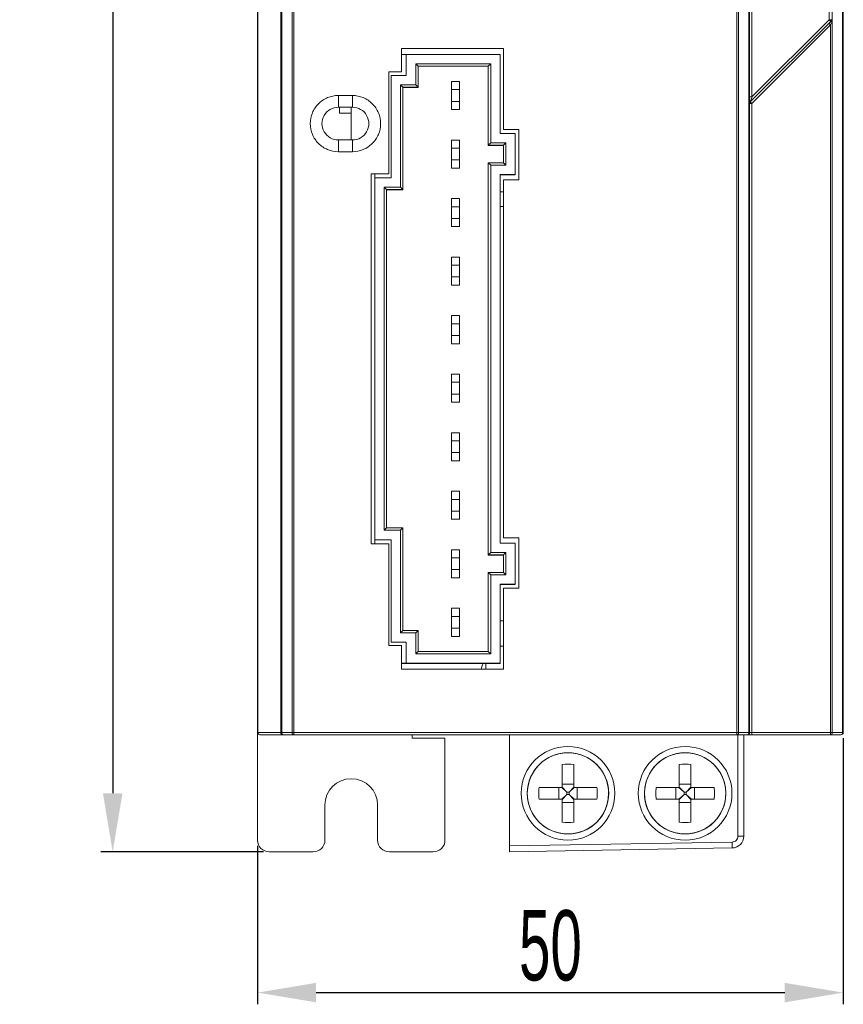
# Model space of a CAD drawing. Header units: millimetres. Extents: x 1111 to 2862, y 128 to 537.
# Tile 3 of 17: x 2380 to 2450, y 231 to 315. Entities that reach past the tile are written whole.
import ezdxf

# ---------------------------------------------------------------- set-up
doc = ezdxf.new("R2010")
doc.units = ezdxf.units.MM
doc.header["$LTSCALE"] = 10
doc.header["$PDMODE"] = 3
doc.header["$PDSIZE"] = 8
doc.layers.get('0').update_dxf_attribs({"linetype": 'CONTINUOUS', "lineweight": 15})
doc.layers.get('Defpoints').update_dxf_attribs({"linetype": 'CONTINUOUS'})
doc.layers.add('标注层', color=7, linetype='CONTINUOUS', lineweight=9)
doc.styles.add('dim', font='txt', dxfattribs={"width": 0.6})
doc.dimstyles.get("Standard").update_dxf_attribs({"dimtxt": 6, "dimasz": 5, "dimexe": 1, "dimexo": 0.5, "dimgap": 1, "dimtad": 1, "dimdec": 1, "dimdsep": 46, "dimtxsty": 'dim', "dimcen": 0, "dimadec": 0, "dimazin": 0, "dimtp": 0.01, "dimtm": 0.01, "dimtfac": 1, "dimtdec": 1, "dimtmove": 0, "dimatfit": 3, "dimfxl": 1, "dimtolj": 1, "dimarcsym": 0})

# ---------------------------------------------------------------- blocks, each defined once
blk = doc.blocks.new('*D7')
at = {"layer": 'Defpoints', "color": 0, "transparency": 16777216}
for p in [(2400.293, 414.351), (2387.727, 244.351), (2401.093, 244.351)]:
    blk.add_point(p, dxfattribs=at)
at = {"layer": '标注层', "color": 0, "lineweight": -2, "transparency": 16777216}
for p, q in [((2399.793, 414.351), (2386.727, 414.351)), ((2387.727, 409.351), (2387.727, 249.351)), ((2400.593, 244.351), (2386.727, 244.351))]:
    blk.add_line(p, q, dxfattribs=at)
at = {"layer": '标注层', "color": 0, "transparency": 16777216}
for points in [[(2386.894, 409.351), (2388.56, 409.351), (2387.727, 414.351)], [(2386.894, 249.351), (2388.56, 249.351), (2387.727, 244.351)]]:
    blk.add_solid(points, dxfattribs=at)
at = {"layer": '标注层', "color": 0, "transparency": 16777216, "insert": (2383.727, 329.351), "char_height": 6, "attachment_point": 5, "rotation": 90, "style": 'dim'}
blk.add_mtext('\\A1;170', dxfattribs=at)
blk = doc.blocks.new('*D8')
at = {"layer": 'Defpoints', "color": 0, "transparency": 16777216}
for p in [(2450.093, 254.551), (2400.093, 245.351), (2450.093, 232.328)]:
    blk.add_point(p, dxfattribs=at)
at = {"layer": '标注层', "color": 0, "lineweight": -2, "transparency": 16777216}
for p, q in [((2450.093, 254.051), (2450.093, 231.328)), ((2400.093, 244.851), (2400.093, 231.328)), ((2405.093, 232.328), (2445.093, 232.328))]:
    blk.add_line(p, q, dxfattribs=at)
at = {"layer": '标注层', "color": 0, "transparency": 16777216}
for points in [[(2405.093, 233.162), (2405.093, 231.495), (2400.093, 232.328)], [(2445.093, 233.162), (2445.093, 231.495), (2450.093, 232.328)]]:
    blk.add_solid(points, dxfattribs=at)
at = {"layer": '标注层', "color": 0, "transparency": 16777216, "insert": (2425.093, 236.328), "char_height": 6, "attachment_point": 5, "style": 'dim'}
blk.add_mtext('\\A1;50', dxfattribs=at)

msp = doc.modelspace()

# ---------------------------------------------------------------- linework, layer by layer
at = {"color": 7, "linetype": 'Continuous'}
for p, q in [((2400.093, 245.351), (2400.093, 414.151)), ((2400.115, 254.551), (2400.115, 414.151)), ((2402.093, 254.551), (2402.093, 414.151)), ((2442.293, 414.151), (2442.293, 308.833)), ((2448.893, 315.433), (2448.893, 414.351)), ((2449.152, 414.151), (2449.152, 254.551)), ((2450.035, 254.551), (2450.035, 414.151)), ((2450.093, 414.151), (2450.093, 254.551)), ((2442.093, 386.895), (2442.093, 254.551)), ((2402.152, 386.87), (2402.152, 254.551)), ((2403.035, 254.551), (2403.035, 386.715)), ((2403.176, 254.351), (2403.176, 386.704)), ((2441.011, 254.351), (2441.011, 386.704)), ((2441.152, 386.715), (2441.152, 254.551)), ((2442.035, 254.551), (2442.035, 386.87)), ((2448.893, 315.433), (2442.293, 308.833)), ((2448.893, 315.433), (2449.093, 315.433)), ((2449.035, 315.292), (2448.893, 315.433)), ((2449.093, 315.422), (2449.107, 315.365)), ((2449.035, 315.292), (2442.152, 308.409)), ((2442.293, 308.268), (2449.011, 314.985)), ((2449.011, 314.985), (2448.869, 315.126)), ((2449.011, 314.985), (2449.152, 315.268)), ((2449.011, 254.351), (2449.011, 314.985)), ((2449.056, 315.283), (2449.07, 315.278)), ((2449.07, 315.278), (2449.093, 315.273)), ((2449.107, 315.365), (2449.087, 315.306)), ((2449.107, 315.365), (2449.12, 315.335)), ((2449.12, 315.335), (2449.135, 315.302)), ((2449.135, 315.302), (2449.152, 315.268)), ((2412.393, 312.967), (2412.393, 310.967)), ((2421.093, 312.967), (2412.393, 312.967)), ((2421.093, 306.067), (2421.093, 312.967)), ((2412.393, 312.457), (2412.793, 312.457)), ((2412.793, 312.465), (2412.793, 310.665)), ((2420.793, 312.465), (2412.793, 312.465)), ((2420.793, 312.465), (2420.793, 305.715)), ((2413.793, 311.465), (2413.593, 311.665)), ((2413.593, 309.865), (2413.593, 311.665)), ((2413.593, 311.665), (2419.993, 311.665)), ((2413.793, 309.651), (2413.793, 311.465)), ((2413.793, 311.465), (2419.793, 311.465)), ((2419.793, 311.451), (2413.793, 311.451)), ((2419.793, 311.465), (2419.993, 311.665)), ((2419.793, 311.465), (2419.793, 304.701)), ((2419.993, 311.665), (2419.993, 304.915)), ((2411.293, 310.967), (2411.293, 302.267)), ((2412.393, 310.967), (2411.293, 310.967)), ((2411.493, 301.915), (2411.493, 310.665)), ((2411.493, 310.665), (2412.793, 310.665)), ((2412.493, 309.665), (2412.293, 309.865)), ((2412.293, 301.115), (2412.293, 309.865)), ((2412.293, 309.865), (2413.593, 309.865)), ((2412.493, 300.901), (2412.493, 309.665)), ((2412.493, 309.665), (2413.793, 309.665)), ((2413.793, 309.651), (2412.493, 309.651)), ((2413.793, 309.665), (2413.593, 309.865)), ((2416.643, 307.751), (2416.643, 310.156)), ((2416.643, 310.156), (2417.343, 310.156)), ((2417.343, 307.751), (2417.343, 310.156)), ((2406.993, 307.959), (2406.993, 308.959)), ((2408.193, 308.959), (2406.993, 308.959)), ((2408.193, 307.959), (2408.193, 308.959)), ((2416.643, 309.459), (2417.343, 309.459)), ((2442.093, 308.833), (2442.293, 308.833)), ((2442.152, 308.409), (2442.273, 308.773)), ((2442.273, 308.773), (2442.293, 308.833)), ((2408.193, 307.959), (2406.993, 307.959)), ((2407.093, 307.455), (2407.093, 307.959)), ((2408.093, 305.159), (2408.093, 307.959)), ((2417.343, 308.459), (2416.643, 308.459)), ((2442.293, 308.268), (2442.12, 308.268)), ((2442.152, 308.409), (2442.293, 308.268)), ((2442.293, 308.268), (2442.293, 254.351)), ((2408.093, 307.455), (2407.093, 307.455)), ((2417.343, 307.756), (2416.643, 307.756)), ((2422.093, 305.715), (2420.793, 305.715)), ((2422.393, 306.067), (2421.093, 306.067)), ((2422.093, 302.194), (2422.093, 305.715)), ((2422.393, 301.767), (2422.393, 306.067)), ((2406.993, 305.159), (2406.993, 304.159)), ((2406.993, 305.159), (2408.193, 305.159)), ((2408.193, 305.159), (2408.193, 304.159)), ((2416.643, 302.751), (2416.643, 305.156)), ((2416.643, 305.156), (2417.343, 305.156)), ((2417.343, 302.751), (2417.343, 305.156)), ((2419.793, 304.715), (2419.993, 304.915)), ((2419.793, 304.715), (2421.093, 304.715)), ((2421.093, 304.701), (2419.793, 304.701)), ((2419.993, 304.915), (2421.293, 304.915)), ((2421.093, 304.715), (2421.293, 304.915)), ((2421.093, 304.715), (2421.093, 303.215)), ((2421.293, 304.915), (2421.293, 303.015)), ((2406.993, 304.159), (2408.193, 304.159)), ((2416.643, 304.459), (2417.343, 304.459)), ((2417.343, 303.459), (2416.643, 303.459)), ((2419.793, 303.215), (2419.993, 303.015)), ((2421.093, 303.215), (2419.793, 303.215)), ((2419.793, 303.215), (2419.793, 269.701)), ((2421.293, 303.015), (2419.993, 303.015)), ((2419.993, 303.015), (2419.993, 269.915)), ((2421.093, 303.215), (2421.293, 303.015)), ((2409.793, 302.267), (2409.793, 270.667)), ((2411.293, 302.267), (2409.793, 302.267)), ((2410.093, 270.667), (2410.093, 302.267)), ((2417.343, 302.756), (2416.643, 302.756)), ((2422.093, 302.215), (2420.793, 302.215)), ((2420.793, 302.215), (2420.793, 270.715)), ((2422.093, 302.194), (2420.793, 302.194)), ((2410.093, 301.915), (2411.493, 301.915)), ((2411.093, 300.915), (2410.893, 301.115)), ((2410.893, 271.815), (2410.893, 301.115)), ((2410.893, 301.115), (2412.293, 301.115)), ((2412.493, 300.915), (2412.293, 301.115)), ((2421.093, 301.767), (2422.393, 301.767)), ((2421.093, 271.167), (2421.093, 301.767)), ((2411.093, 272.015), (2411.093, 300.915)), ((2411.093, 300.915), (2412.493, 300.915)), ((2412.493, 300.901), (2411.093, 300.901)), ((2420.793, 300.73), (2421.093, 300.73)), ((2416.643, 297.751), (2416.643, 300.156)), ((2416.643, 300.156), (2417.343, 300.156)), ((2416.643, 299.459), (2417.343, 299.459)), ((2417.343, 297.751), (2417.343, 300.156)), ((2420.793, 299.472), (2421.093, 299.472)), ((2417.343, 298.459), (2416.643, 298.459)), ((2417.343, 297.756), (2416.643, 297.756)), ((2416.643, 295.156), (2417.343, 295.156)), ((2416.643, 292.751), (2416.643, 295.156)), ((2416.643, 294.459), (2417.343, 294.459)), ((2417.343, 292.751), (2417.343, 295.156)), ((2417.343, 293.459), (2416.643, 293.459)), ((2417.343, 292.756), (2416.643, 292.756)), ((2416.643, 290.156), (2417.343, 290.156)), ((2416.643, 287.751), (2416.643, 290.156)), ((2416.643, 289.459), (2417.343, 289.459)), ((2417.343, 287.751), (2417.343, 290.156)), ((2417.343, 288.459), (2416.643, 288.459)), ((2417.343, 287.756), (2416.643, 287.756)), ((2416.643, 285.156), (2417.343, 285.156)), ((2416.643, 282.751), (2416.643, 285.156)), ((2417.343, 282.751), (2417.343, 285.156)), ((2416.643, 284.459), (2417.343, 284.459)), ((2417.343, 283.459), (2416.643, 283.459)), ((2417.343, 282.756), (2416.643, 282.756)), ((2416.643, 280.156), (2417.343, 280.156)), ((2416.643, 277.751), (2416.643, 280.156)), ((2417.343, 277.751), (2417.343, 280.156)), ((2416.643, 279.459), (2417.343, 279.459)), ((2417.343, 278.459), (2416.643, 278.459)), ((2417.343, 277.756), (2416.643, 277.756)), ((2416.643, 275.156), (2417.343, 275.156)), ((2416.643, 272.751), (2416.643, 275.156)), ((2417.343, 272.751), (2417.343, 275.156)), ((2416.643, 274.459), (2417.343, 274.459)), ((2417.343, 273.459), (2416.643, 273.459)), ((2417.343, 272.756), (2416.643, 272.756)), ((2411.093, 272.015), (2410.893, 271.815)), ((2412.293, 271.815), (2410.893, 271.815)), ((2412.493, 272.015), (2411.093, 272.015)), ((2412.493, 272.015), (2412.293, 271.815)), ((2412.293, 263.065), (2412.293, 271.815)), ((2412.493, 263.265), (2412.493, 272.015)), ((2410.093, 271.015), (2411.493, 271.015)), ((2411.493, 271.007), (2410.093, 271.007)), ((2411.493, 262.265), (2411.493, 271.015)), ((2422.393, 271.167), (2421.093, 271.167)), ((2422.393, 266.867), (2422.393, 271.167)), ((2409.793, 270.667), (2411.293, 270.667)), ((2411.293, 270.667), (2411.293, 261.967)), ((2416.643, 270.156), (2417.343, 270.156)), ((2416.643, 267.751), (2416.643, 270.156)), ((2417.343, 267.751), (2417.343, 270.156)), ((2422.093, 270.715), (2420.793, 270.715)), ((2422.093, 267.194), (2422.093, 270.715)), ((2416.643, 269.459), (2417.343, 269.459)), ((2419.793, 269.715), (2419.993, 269.915)), ((2419.793, 269.715), (2421.093, 269.715)), ((2421.093, 269.701), (2419.793, 269.701)), ((2419.993, 269.915), (2421.293, 269.915)), ((2421.093, 269.715), (2421.293, 269.915)), ((2421.093, 269.715), (2421.093, 268.215)), ((2421.293, 269.915), (2421.293, 268.015)), ((2417.343, 268.459), (2416.643, 268.459)), ((2417.343, 267.756), (2416.643, 267.756)), ((2421.093, 268.215), (2419.793, 268.215)), ((2419.793, 268.215), (2419.993, 268.015)), ((2419.793, 268.215), (2419.793, 261.465)), ((2421.293, 268.015), (2419.993, 268.015)), ((2419.993, 268.015), (2419.993, 261.265)), ((2421.093, 268.215), (2421.293, 268.015)), ((2422.093, 267.215), (2420.793, 267.215)), ((2420.793, 260.444), (2420.793, 267.215)), ((2422.093, 267.194), (2420.793, 267.194)), ((2421.093, 266.867), (2422.393, 266.867)), ((2421.093, 259.967), (2421.093, 266.867)), ((2416.643, 265.156), (2417.343, 265.156)), ((2416.643, 262.751), (2416.643, 265.156)), ((2417.343, 262.751), (2417.343, 265.156)), ((2416.643, 264.459), (2417.343, 264.459)), ((2412.493, 263.265), (2412.293, 263.065)), ((2413.793, 263.265), (2412.493, 263.265)), ((2413.793, 263.265), (2413.593, 263.065)), ((2413.793, 261.465), (2413.793, 263.265)), ((2417.343, 263.459), (2416.643, 263.459)), ((2420.793, 264.072), (2421.093, 264.072)), ((2413.593, 263.065), (2412.293, 263.065)), ((2413.593, 261.265), (2413.593, 263.065)), ((2417.343, 262.756), (2416.643, 262.756)), ((2411.293, 261.967), (2412.393, 261.967)), ((2412.793, 262.265), (2411.493, 262.265)), ((2412.793, 262.257), (2411.493, 262.257)), ((2412.393, 261.967), (2412.393, 259.967)), ((2412.793, 260.465), (2412.793, 262.265)), ((2420.793, 261.911), (2421.093, 261.922)), ((2413.793, 261.465), (2413.593, 261.265)), ((2419.993, 261.265), (2413.593, 261.265)), ((2419.793, 261.465), (2413.793, 261.465)), ((2419.793, 261.465), (2419.993, 261.265)), ((2412.393, 260.457), (2412.793, 260.457)), ((2412.393, 260.444), (2420.793, 260.444)), ((2412.393, 259.967), (2421.093, 259.967)), ((2412.793, 260.465), (2420.793, 260.465)), ((2419.58, 259.967), (2419.58, 260.444)), ((2400.093, 254.551), (2402.072, 254.551)), ((2400.293, 254.351), (2402.258, 254.351)), ((2402.093, 254.551), (2442.093, 254.551)), ((2402.293, 254.351), (2449.893, 254.351)), ((2413.293, 254.051), (2413.293, 254.351)), ((2416.093, 254.051), (2413.293, 254.051)), ((2416.093, 245.351), (2416.093, 254.051)), ((2421.593, 254.351), (2421.593, 244.351)), ((2441.102, 245.682), (2441.102, 254.351)), ((2441.593, 245.682), (2441.593, 254.351)), ((2442.12, 254.551), (2450.093, 254.551)), ((2426.093, 251.825), (2426.093, 249.851)), ((2427.093, 251.825), (2427.093, 249.851)), ((2436.093, 251.825), (2436.093, 249.851)), ((2437.093, 251.825), (2437.093, 249.851)), ((2426.093, 249.851), (2424.119, 249.851)), ((2425.807, 248.851), (2425.807, 249.851)), ((2426.496, 249.448), (2426.058, 249.851)), ((2426.093, 250.137), (2427.093, 250.137)), ((2426.496, 249.448), (2426.093, 249.886)), ((2426.691, 249.448), (2427.093, 249.886)), ((2426.691, 249.448), (2427.129, 249.851)), ((2429.068, 249.851), (2427.093, 249.851)), ((2427.38, 249.851), (2427.38, 248.851)), ((2436.093, 249.851), (2434.119, 249.851)), ((2435.807, 248.851), (2435.807, 249.851)), ((2436.496, 249.448), (2436.058, 249.851)), ((2436.093, 250.137), (2437.093, 250.137)), ((2436.496, 249.448), (2436.093, 249.886)), ((2436.691, 249.448), (2437.093, 249.886)), ((2436.691, 249.448), (2437.129, 249.851)), ((2439.068, 249.851), (2437.093, 249.851)), ((2437.38, 249.851), (2437.38, 248.851)), ((2423.122, 249.383), (2423.122, 249.388)), ((2423.122, 249.383), (2423.122, 249.388)), ((2426.496, 249.253), (2426.058, 248.851)), ((2426.496, 249.253), (2426.093, 248.815)), ((2426.691, 249.448), (2426.496, 249.448)), ((2426.496, 249.448), (2426.496, 249.253)), ((2426.496, 249.253), (2426.691, 249.253)), ((2426.691, 249.253), (2426.691, 249.448)), ((2426.691, 249.253), (2427.129, 248.851)), ((2426.691, 249.253), (2427.093, 248.815)), ((2433.122, 249.383), (2433.122, 249.388)), ((2433.122, 249.383), (2433.122, 249.388)), ((2436.496, 249.253), (2436.058, 248.851)), ((2436.496, 249.253), (2436.093, 248.815)), ((2436.691, 249.448), (2436.496, 249.448)), ((2436.496, 249.448), (2436.496, 249.253)), ((2436.496, 249.253), (2436.691, 249.253)), ((2436.691, 249.253), (2436.691, 249.448)), ((2436.691, 249.253), (2437.129, 248.851)), ((2436.691, 249.253), (2437.093, 248.815)), ((2405.843, 245.351), (2405.843, 248.351)), ((2410.343, 248.351), (2410.343, 245.351)), ((2424.119, 248.851), (2426.093, 248.851)), ((2426.093, 248.851), (2426.093, 246.876)), ((2427.093, 248.564), (2426.093, 248.564)), ((2427.093, 248.851), (2429.068, 248.851)), ((2427.093, 246.876), (2427.093, 248.851)), ((2434.119, 248.851), (2436.093, 248.851)), ((2436.093, 248.851), (2436.093, 246.876)), ((2437.093, 248.564), (2436.093, 248.564)), ((2437.093, 248.851), (2439.068, 248.851)), ((2437.093, 246.876), (2437.093, 248.851)), ((2441.102, 245.682), (2441.593, 245.682)), ((2440.611, 245.183), (2421.593, 244.851)), ((2401.093, 244.351), (2404.843, 244.351)), ((2411.343, 244.351), (2415.093, 244.351)), ((2421.593, 244.351), (2440.611, 244.683))]:
    msp.add_line(p, q, dxfattribs=at)
for points in [[(2430.067, 249.351), (2430.032, 249.846), (2429.919, 250.355), (2429.731, 250.842), (2429.472, 251.295), (2429.148, 251.705), (2428.767, 252.061), (2428.336, 252.356), (2427.867, 252.583), (2427.368, 252.737), (2426.852, 252.815), (2426.331, 252.815), (2425.815, 252.736), (2425.317, 252.582), (2424.848, 252.354), (2424.418, 252.059), (2424.037, 251.703), (2423.713, 251.293), (2423.455, 250.84), (2423.267, 250.353), (2423.155, 249.844), (2423.12, 249.351)], [(2440.067, 249.351), (2440.032, 249.846), (2439.919, 250.355), (2439.731, 250.842), (2439.472, 251.295), (2439.148, 251.705), (2438.767, 252.061), (2438.336, 252.356), (2437.867, 252.583), (2437.368, 252.737), (2436.852, 252.815), (2436.331, 252.815), (2435.815, 252.736), (2435.317, 252.582), (2434.848, 252.354), (2434.418, 252.059), (2434.037, 251.703), (2433.713, 251.293), (2433.455, 250.84), (2433.267, 250.353), (2433.155, 249.844), (2433.12, 249.351)]]:
    msp.add_lwpolyline(points, dxfattribs=at)
for centre in [(2426.593, 249.351), (2436.593, 249.351)]:
    msp.add_circle(centre, 4, dxfattribs=at)
for centre, radius, start, end in [((2448.893, 315.433), 0.2, 315, 0.00001), ((2448.894, 315.408), 0.218, 323.6436, 332.13518), ((2449.149, 315.578), 0.31, 259.64219, 264.87055), ((2449.153, 315.62), 0.352, 264.83894, 269.91153), ((2406.993, 306.559), 1.4, 89.99999, 270), ((2408.193, 306.559), 1.4, 269.99999, 90), ((2442.293, 308.268), 0.2, 135, 150.00001), ((2400.293, 254.551), 0.2, 180, 270), ((2402.293, 254.551), 0.2, 180, 270), ((2441.893, 254.551), 0.2, 270, 0), ((2449.893, 254.551), 0.2, 270, 0), ((2426.593, 249.351), 3.472, 0.88289, 179.39034), ((2436.593, 249.351), 3.472, 0.88289, 179.39034), ((2426.593, 246.926), 4.924, 84.17223, 95.82777), ((2436.593, 246.926), 4.924, 84.17223, 95.82777), ((2408.093, 248.351), 2.25, 0.00367, 180), ((2429.004, 249.351), 4.911, 174.16597, 180.00959), ((2424.17, 249.351), 4.923, 359.99775, 5.8267), ((2439.004, 249.351), 4.911, 174.16597, 180.00959), ((2434.17, 249.351), 4.923, 359.99775, 5.8267), ((2426.593, 249.351), 3.474, 180, 360), ((2426.593, 249.351), 3.472, 179.46134, 0), ((2429.017, 249.35), 4.923, 179.99775, 185.8267), ((2424.183, 249.35), 4.911, 354.16597, 0.00959), ((2426.594, 249.351), 3.471, 0.00009, 0.88305), ((2436.593, 249.351), 3.474, 180, 360), ((2436.593, 249.351), 3.472, 179.46134, 0), ((2439.017, 249.35), 4.923, 179.99775, 185.8267), ((2434.183, 249.35), 4.911, 354.16597, 0.00959), ((2436.594, 249.351), 3.471, 0.00009, 0.88305), ((2426.593, 251.775), 4.924, 264.17223, 275.82777), ((2436.593, 251.775), 4.924, 264.17223, 275.82777), ((2440.593, 245.682), 1, 271, 360), ((2401.093, 245.351), 1, 180, 270), ((2404.843, 245.351), 1, 270, 0), ((2411.343, 245.351), 1, 180, 270), ((2415.093, 245.351), 1, 270, 0)]:
    msp.add_arc(centre, radius, start, end, dxfattribs=at)
for points in [[(2449.093, 315.422), (2449.093, 315.376), (2449.073, 315.327), (2449.041, 315.293)], [(2441.966, 254.379), (2441.946, 254.362), (2441.919, 254.351), (2441.893, 254.351)]]:
    msp.add_open_spline(points, degree=3, dxfattribs=at)
for points, knots in [([(2406.993, 308.959), (2406.681, 308.954), (2406.049, 308.837), (2405.253, 308.298), (2404.718, 307.501), (2404.531, 306.559), (2404.718, 305.616), (2405.253, 304.818), (2406.05, 304.284), (2406.681, 304.159), (2406.993, 304.159)], [0, 0, 0, 0, 0.125089, 0.250081, 0.375051, 0.500016, 0.625001, 0.749994, 0.874978, 1, 1, 1, 1]), ([(2408.193, 304.159), (2408.506, 304.164), (2409.138, 304.28), (2409.934, 304.819), (2410.469, 305.616), (2410.656, 306.559), (2410.469, 307.501), (2409.934, 308.3), (2409.137, 308.833), (2408.506, 308.959), (2408.193, 308.959)], [0, 0, 0, 0, 0.125089, 0.250081, 0.375051, 0.500016, 0.625001, 0.749994, 0.874978, 1, 1, 1, 1]), ([(2419.331, 260.444), (2419.317, 260.404), (2419.262, 260.246), (2419.214, 260.086), (2419.183, 259.966)], [0, 0, 0, 0, 0.253779, 1, 1, 1, 1]), ([(2400.115, 254.551), (2400.115, 254.5), (2400.151, 254.397), (2400.253, 254.351), (2400.301, 254.351)], [0, 0, 0, 0, 0.513108, 1, 1, 1, 1]), ([(2402.072, 254.551), (2402.072, 254.5), (2402.108, 254.397), (2402.21, 254.351), (2402.258, 254.351)], [0, 0, 0, 0, 0.513108, 1, 1, 1, 1]), ([(2402.293, 254.351), (2402.255, 254.351), (2402.171, 254.41), (2402.152, 254.502), (2402.152, 254.551)], [0, 0, 0, 0, 0.440236, 1, 1, 1, 1]), ([(2403.035, 254.551), (2403.035, 254.502), (2403.054, 254.41), (2403.138, 254.351), (2403.176, 254.351)], [0, 0, 0, 0, 0.559551, 1, 1, 1, 1]), ([(2441.011, 254.351), (2441.049, 254.351), (2441.133, 254.41), (2441.152, 254.502), (2441.152, 254.551)], [0, 0, 0, 0, 0.439973, 1, 1, 1, 1]), ([(2442.035, 254.551), (2442.035, 254.534), (2442.029, 254.472), (2442.001, 254.408), (2441.966, 254.379)], [0, 0, 0, 0, 0.271774, 1, 1, 1, 1]), ([(2449.152, 254.551), (2449.152, 254.502), (2449.133, 254.41), (2449.049, 254.351), (2449.011, 254.351)], [0, 0, 0, 0, 0.559397, 1, 1, 1, 1]), ([(2449.893, 254.351), (2449.932, 254.351), (2450.016, 254.41), (2450.035, 254.502), (2450.035, 254.551)], [0, 0, 0, 0, 0.440213, 1, 1, 1, 1]), ([(2441.102, 245.682), (2441.102, 245.556), (2440.998, 245.294), (2440.737, 245.185), (2440.611, 245.183)], [0, 0, 0, 0, 0.500025, 1, 1, 1, 1]), ([(2440.611, 244.683), (2440.612, 244.683), (2440.612, 244.688), (2440.613, 244.693), (2440.613, 244.706), (2440.614, 244.73), (2440.614, 244.772), (2440.615, 244.833), (2440.614, 244.908), (2440.613, 245.026), (2440.612, 245.119), (2440.611, 245.183)], [0, 0, 0, 0, 0.005134, 0.019641, 0.043492, 0.076526, 0.168941, 0.293114, 0.444485, 0.617395, 1, 1, 1, 1])]:
    msp.add_open_spline(points, degree=3, knots=knots, dxfattribs=at)

# ---------------------------------------------------------------- dimensions: what is measured, and where the dimension line sits
at = {"layer": '标注层', "color": 3}
dim = msp.add_linear_dim(base=(2387.727, 244.351), p1=(2400.293, 414.351), p2=(2401.093, 244.351), angle=90, dimstyle='Standard', dxfattribs=at)
dim.commit()
dim.dimension.update_dxf_attribs({"geometry": '*D7', "text_midpoint": (2383.727, 329.351)})
dim = msp.add_linear_dim(base=(2450.093, 232.328), p1=(2400.093, 245.351), p2=(2450.093, 254.551), dimstyle='Standard', dxfattribs=at)
dim.commit()
dim.dimension.update_dxf_attribs({"geometry": '*D8', "text_midpoint": (2425.093, 236.328)})

doc.saveas('drawing.dxf')
